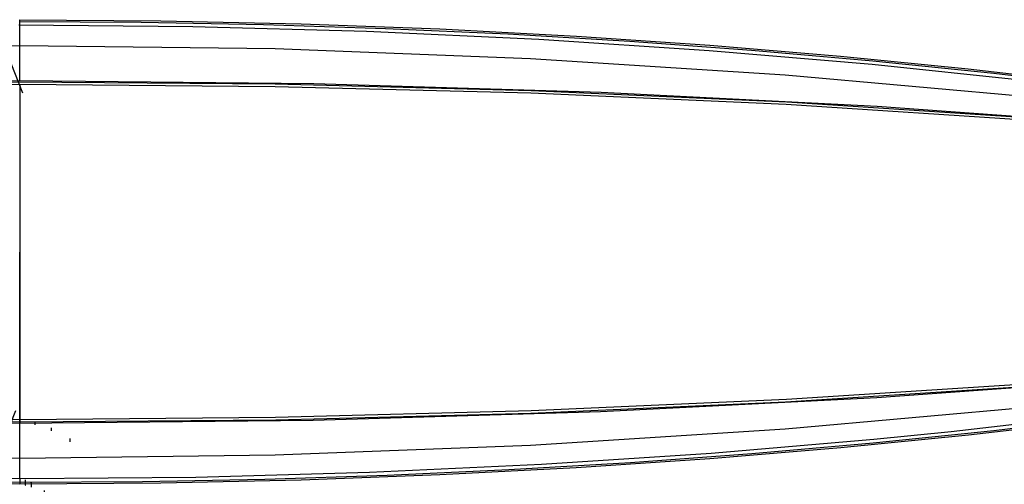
# Model space of a CAD drawing. Header units: millimetres. Extents: x -31.4 to 31.4, y -14.5 to -7.3.
# Tile 5 of 8: x 0 to 15.3, y -14.5 to -7.3. Entities that reach past the tile are written whole.
import ezdxf

# ---------------------------------------------------------------- set-up
doc = ezdxf.new("R2010")
doc.units = ezdxf.units.MM
doc.header["$MEASUREMENT"] = 0
doc.layers.add('Predefinito', color=5, linetype='Continuous')

msp = doc.modelspace()

# ---------------------------------------------------------------- linework, layer by layer
at = {"layer": 'Predefinito', "color": 9, "extrusion": (1, 0, 0)}
for points in [[(-8.281, 0.03), (-7.33, 7.713)], [(-14.455, 7.757), (-14.314, 7.642), (-14.169, 7.531), (-14.021, 7.425), (-13.869, 7.325), (-13.714, 7.229), (-13.555, 7.139), (-13.394, 7.054), (-13.23, 6.974), (-13.063, 6.9), (-12.894, 6.832), (-12.723, 6.769), (-12.55, 6.712), (-12.375, 6.661), (-12.198, 6.615), (-12.02, 6.576), (-11.841, 6.543), (-11.661, 6.515), (-11.48, 6.494), (-11.298, 6.479), (-11.116, 6.47), (-10.934, 6.467)]]:
    msp.add_lwpolyline(points, dxfattribs=at)
at = {"layer": 'Predefinito', "color": 9, "extrusion": (0.999348, -0.025575, 0.025503)}
msp.add_lwpolyline([(-7.361, 7.702), (-7.36, 7.703), (-7.359, 7.704), (-7.358, 7.705), (-7.356, 7.705), (-7.355, 7.706), (-7.354, 7.707), (-7.352, 7.708), (-7.351, 7.709), (-7.349, 7.709), (-7.347, 7.71), (-7.347, 7.71), (-7.346, 7.711), (-7.345, 7.711), (-7.344, 7.711), (-7.343, 7.712), (-7.342, 7.712), (-7.342, 7.712), (-7.341, 7.712), (-7.34, 7.712), (-7.339, 7.713), (-7.338, 7.713), (-7.337, 7.713), (-7.336, 7.713), (-7.335, 7.713), (-7.334, 7.713), (-7.333, 7.713), (-7.332, 7.714), (-7.331, 7.714), (-7.33, 7.714), (-7.329, 7.714), (-7.328, 7.714), (-7.327, 7.714), (-7.326, 7.714), (-7.325, 7.714), (-7.324, 7.713), (-7.323, 7.713), (-7.322, 7.713), (-7.321, 7.713), (-7.32, 7.713), (-7.319, 7.713), (-7.318, 7.712), (-7.317, 7.712), (-7.316, 7.712), (-7.315, 7.712), (-7.314, 7.711), (-7.313, 7.711), (-7.312, 7.711), (-7.311, 7.71), (-7.31, 7.71), (-7.309, 7.71), (-7.308, 7.709), (-7.307, 7.709), (-7.306, 7.708), (-7.305, 7.708), (-7.304, 7.707), (-7.303, 7.707), (-7.302, 7.706), (-7.301, 7.705), (-7.301, 7.705), (-7.3, 7.704), (-7.299, 7.704), (-7.298, 7.703), (-7.297, 7.702), (-7.296, 7.702), (-7.296, 7.701), (-7.295, 7.7), (-7.294, 7.7), (-7.293, 7.699), (-7.293, 7.698), (-7.292, 7.697), (-7.291, 7.697), (-7.291, 7.696), (-7.29, 7.695), (-7.289, 7.694), (-7.289, 7.693), (-7.288, 7.693), (-7.287, 7.692), (-7.287, 7.691), (-7.286, 7.69), (-7.286, 7.689), (-7.285, 7.688), (-7.285, 7.687), (-7.284, 7.687), (-7.284, 7.686), (-7.284, 7.685), (-7.283, 7.684), (-7.283, 7.683), (-7.282, 7.682), (-7.282, 7.681), (-7.282, 7.68), (-7.281, 7.68), (-7.281, 7.679), (-7.281, 7.678), (-7.281, 7.677), (-7.28, 7.676), (-7.28, 7.675), (-7.28, 7.674), (-7.28, 7.674), (-7.28, 7.672), (-7.279, 7.67), (-7.279, 7.669), (-7.279, 7.667), (-7.279, 7.665), (-7.279, 7.664), (-7.279, 7.662), (-7.279, 7.661), (-7.279, 7.659), (-7.279, 7.658)], dxfattribs=at)
at = {"layer": 'Predefinito', "color": 9, "extrusion": (0.997375, -0.051998, 0.0504)}
msp.add_lwpolyline([(-7.203, 7.539), (-7.201, 7.54), (-7.2, 7.541), (-7.199, 7.542), (-7.198, 7.543), (-7.196, 7.543), (-7.195, 7.544), (-7.194, 7.545), (-7.192, 7.546), (-7.19, 7.547), (-7.189, 7.547), (-7.188, 7.547), (-7.187, 7.548), (-7.186, 7.548), (-7.186, 7.548), (-7.185, 7.549), (-7.184, 7.549), (-7.183, 7.549), (-7.182, 7.549), (-7.181, 7.55), (-7.18, 7.55), (-7.179, 7.55), (-7.178, 7.55), (-7.177, 7.55), (-7.176, 7.55), (-7.176, 7.55), (-7.175, 7.551), (-7.174, 7.551), (-7.173, 7.551), (-7.172, 7.551), (-7.171, 7.551), (-7.17, 7.551), (-7.169, 7.551), (-7.168, 7.551), (-7.167, 7.551), (-7.166, 7.551), (-7.165, 7.55), (-7.164, 7.55), (-7.163, 7.55), (-7.162, 7.55), (-7.161, 7.55), (-7.159, 7.55), (-7.158, 7.549), (-7.157, 7.549), (-7.156, 7.549), (-7.155, 7.548), (-7.154, 7.548), (-7.153, 7.548), (-7.152, 7.547), (-7.151, 7.547), (-7.151, 7.547), (-7.15, 7.546), (-7.149, 7.546), (-7.148, 7.545), (-7.147, 7.545), (-7.146, 7.544), (-7.145, 7.544), (-7.144, 7.543), (-7.143, 7.543), (-7.142, 7.542), (-7.141, 7.541), (-7.14, 7.541), (-7.14, 7.54), (-7.139, 7.54), (-7.138, 7.539), (-7.137, 7.538), (-7.136, 7.537), (-7.136, 7.537), (-7.135, 7.536), (-7.134, 7.535), (-7.133, 7.535), (-7.133, 7.534), (-7.132, 7.533), (-7.131, 7.532), (-7.131, 7.531), (-7.13, 7.531), (-7.13, 7.53), (-7.129, 7.529), (-7.129, 7.528), (-7.128, 7.527), (-7.127, 7.526), (-7.127, 7.526), (-7.126, 7.525), (-7.126, 7.524), (-7.126, 7.523), (-7.125, 7.522), (-7.125, 7.521), (-7.124, 7.52), (-7.124, 7.52), (-7.124, 7.519), (-7.123, 7.518), (-7.123, 7.517), (-7.123, 7.516), (-7.122, 7.515), (-7.122, 7.514), (-7.122, 7.514), (-7.122, 7.513), (-7.122, 7.512), (-7.121, 7.511), (-7.121, 7.509), (-7.121, 7.508), (-7.121, 7.506), (-7.12, 7.504), (-7.12, 7.503), (-7.12, 7.501), (-7.12, 7.5), (-7.12, 7.498), (-7.121, 7.497), (-7.121, 7.495)], dxfattribs=at)
at = {"layer": 'Predefinito', "color": 9, "extrusion": (0.998934, 0.005307, 0.045845)}
msp.add_lwpolyline([(-8.468, -0.138), (-7.576, 7.553)], dxfattribs=at)
at = {"layer": 'Predefinito', "color": 9, "extrusion": (0.995883, -0.065747, 0.062398)}
msp.add_lwpolyline([(-7.078, 7.421), (-7.077, 7.422), (-7.076, 7.423), (-7.075, 7.423), (-7.074, 7.424), (-7.072, 7.425), (-7.071, 7.426), (-7.069, 7.427), (-7.068, 7.427), (-7.066, 7.428), (-7.065, 7.429), (-7.064, 7.429), (-7.063, 7.429), (-7.062, 7.43), (-7.062, 7.43), (-7.061, 7.43), (-7.06, 7.431), (-7.059, 7.431), (-7.058, 7.431), (-7.057, 7.431), (-7.056, 7.431), (-7.055, 7.432), (-7.054, 7.432), (-7.053, 7.432), (-7.052, 7.432), (-7.052, 7.432), (-7.051, 7.432), (-7.05, 7.432), (-7.049, 7.432), (-7.048, 7.432), (-7.047, 7.432), (-7.046, 7.432), (-7.045, 7.432), (-7.044, 7.432), (-7.043, 7.432), (-7.042, 7.432), (-7.041, 7.432), (-7.04, 7.432), (-7.039, 7.432), (-7.038, 7.432), (-7.037, 7.431), (-7.036, 7.431), (-7.035, 7.431), (-7.034, 7.431), (-7.033, 7.43), (-7.032, 7.43), (-7.031, 7.43), (-7.03, 7.429), (-7.029, 7.429), (-7.028, 7.429), (-7.027, 7.428), (-7.026, 7.428), (-7.025, 7.427), (-7.024, 7.427), (-7.023, 7.427), (-7.022, 7.426), (-7.021, 7.425), (-7.02, 7.425), (-7.019, 7.424), (-7.018, 7.424), (-7.017, 7.423), (-7.017, 7.423), (-7.016, 7.422), (-7.015, 7.421), (-7.014, 7.421), (-7.013, 7.42), (-7.013, 7.419), (-7.012, 7.419), (-7.011, 7.418), (-7.01, 7.417), (-7.01, 7.416), (-7.009, 7.416), (-7.008, 7.415), (-7.008, 7.414), (-7.007, 7.413), (-7.006, 7.412), (-7.006, 7.412), (-7.005, 7.411), (-7.005, 7.41), (-7.004, 7.409), (-7.004, 7.408), (-7.003, 7.407), (-7.003, 7.407), (-7.002, 7.406), (-7.002, 7.405), (-7.001, 7.404), (-7.001, 7.403), (-7.001, 7.402), (-7, 7.401), (-7, 7.401), (-6.999, 7.4), (-6.999, 7.399), (-6.999, 7.398), (-6.999, 7.397), (-6.998, 7.396), (-6.998, 7.395), (-6.998, 7.395), (-6.998, 7.394), (-6.997, 7.393), (-6.997, 7.391), (-6.997, 7.39), (-6.997, 7.388), (-6.997, 7.386), (-6.996, 7.385), (-6.996, 7.383), (-6.996, 7.382), (-6.996, 7.38), (-6.997, 7.379), (-6.997, 7.377)], dxfattribs=at)
at = {"layer": 'Predefinito', "color": 9}
for points in [[(31.131, -10.885), (27.4, -10.17), (23.643, -9.544), (19.741, -8.994), (15.818, -8.542), (11.878, -8.189), (7.926, -7.936), (3.965, -7.784), (0, -7.734), (-3.965, -7.784), (-7.926, -7.936), (-11.878, -8.189), (-15.818, -8.542), (-19.741, -8.994), (-23.643, -9.544), (-27.4, -10.17), (-31.131, -10.885)], [(0, -8.331), (0, -13.537)], [(-31.131, -10.983), (-27.4, -11.698), (-23.643, -12.323), (-19.741, -12.874), (-15.818, -13.326), (-11.878, -13.679), (-7.926, -13.931), (-3.965, -14.083), (0, -14.134), (3.965, -14.083), (7.926, -13.931), (11.878, -13.679), (15.818, -13.326), (19.741, -12.874), (23.643, -12.323), (27.4, -11.698), (31.131, -10.983)]]:
    msp.add_lwpolyline(points, dxfattribs=at)
at = {"layer": 'Predefinito', "color": 9, "extrusion": (0.994048, -0.079935, 0.074022)}
msp.add_lwpolyline([(-6.921, 7.28), (-6.92, 7.281), (-6.919, 7.282), (-6.918, 7.283), (-6.917, 7.284), (-6.915, 7.285), (-6.914, 7.286), (-6.912, 7.286), (-6.911, 7.287), (-6.909, 7.288), (-6.908, 7.288), (-6.906, 7.289), (-6.905, 7.289), (-6.905, 7.29), (-6.904, 7.29), (-6.903, 7.29), (-6.902, 7.29), (-6.901, 7.291), (-6.9, 7.291), (-6.899, 7.291), (-6.898, 7.291), (-6.897, 7.291), (-6.896, 7.291), (-6.896, 7.292), (-6.895, 7.292), (-6.894, 7.292), (-6.893, 7.292), (-6.892, 7.292), (-6.891, 7.292), (-6.89, 7.292), (-6.889, 7.292), (-6.888, 7.292), (-6.887, 7.292), (-6.886, 7.292), (-6.885, 7.292), (-6.884, 7.292), (-6.883, 7.292), (-6.882, 7.291), (-6.881, 7.291), (-6.88, 7.291), (-6.879, 7.291), (-6.878, 7.291), (-6.877, 7.29), (-6.876, 7.29), (-6.875, 7.29), (-6.874, 7.289), (-6.873, 7.289), (-6.872, 7.289), (-6.871, 7.288), (-6.87, 7.288), (-6.869, 7.288), (-6.868, 7.287), (-6.867, 7.287), (-6.866, 7.286), (-6.865, 7.286), (-6.864, 7.285), (-6.863, 7.285), (-6.862, 7.284), (-6.862, 7.283), (-6.861, 7.283), (-6.86, 7.282), (-6.859, 7.282), (-6.858, 7.281), (-6.857, 7.28), (-6.857, 7.28), (-6.856, 7.279), (-6.855, 7.278), (-6.854, 7.278), (-6.854, 7.277), (-6.853, 7.276), (-6.852, 7.275), (-6.852, 7.275), (-6.851, 7.274), (-6.85, 7.273), (-6.85, 7.272), (-6.849, 7.271), (-6.848, 7.271), (-6.848, 7.27), (-6.847, 7.269), (-6.847, 7.268), (-6.846, 7.267), (-6.846, 7.266), (-6.845, 7.266), (-6.845, 7.265), (-6.845, 7.264), (-6.844, 7.263), (-6.844, 7.262), (-6.843, 7.261), (-6.843, 7.26), (-6.843, 7.26), (-6.842, 7.259), (-6.842, 7.258), (-6.842, 7.257), (-6.842, 7.256), (-6.841, 7.255), (-6.841, 7.254), (-6.841, 7.253), (-6.84, 7.251), (-6.84, 7.249), (-6.84, 7.248), (-6.84, 7.246), (-6.84, 7.245), (-6.84, 7.243), (-6.84, 7.241), (-6.84, 7.24), (-6.84, 7.238), (-6.84, 7.237)], dxfattribs=at)
at = {"layer": 'Predefinito', "color": 9, "extrusion": (0.98928, -0.109984, 0.096068)}
msp.add_lwpolyline([(-6.495, 6.941), (-6.494, 6.942), (-6.493, 6.943), (-6.492, 6.944), (-6.49, 6.945), (-6.489, 6.945), (-6.488, 6.946), (-6.486, 6.947), (-6.485, 6.948), (-6.483, 6.948), (-6.482, 6.949), (-6.48, 6.95), (-6.479, 6.95), (-6.478, 6.95), (-6.478, 6.95), (-6.477, 6.951), (-6.476, 6.951), (-6.475, 6.951), (-6.474, 6.951), (-6.473, 6.951), (-6.472, 6.952), (-6.471, 6.952), (-6.47, 6.952), (-6.47, 6.952), (-6.469, 6.952), (-6.468, 6.952), (-6.467, 6.952), (-6.466, 6.952), (-6.465, 6.952), (-6.464, 6.952), (-6.463, 6.952), (-6.462, 6.952), (-6.461, 6.952), (-6.46, 6.952), (-6.459, 6.952), (-6.458, 6.952), (-6.457, 6.952), (-6.456, 6.952), (-6.455, 6.951), (-6.454, 6.951), (-6.453, 6.951), (-6.452, 6.951), (-6.451, 6.951), (-6.45, 6.95), (-6.449, 6.95), (-6.448, 6.95), (-6.447, 6.949), (-6.446, 6.949), (-6.445, 6.949), (-6.444, 6.948), (-6.443, 6.948), (-6.442, 6.947), (-6.441, 6.947), (-6.441, 6.946), (-6.44, 6.946), (-6.439, 6.945), (-6.438, 6.945), (-6.437, 6.944), (-6.436, 6.944), (-6.435, 6.943), (-6.434, 6.943), (-6.434, 6.942), (-6.433, 6.941), (-6.432, 6.941), (-6.431, 6.94), (-6.43, 6.939), (-6.43, 6.939), (-6.429, 6.938), (-6.428, 6.937), (-6.428, 6.937), (-6.427, 6.936), (-6.426, 6.935), (-6.426, 6.934), (-6.425, 6.934), (-6.424, 6.933), (-6.424, 6.932), (-6.423, 6.931), (-6.423, 6.93), (-6.422, 6.93), (-6.422, 6.929), (-6.421, 6.928), (-6.421, 6.927), (-6.42, 6.926), (-6.42, 6.926), (-6.419, 6.925), (-6.419, 6.924), (-6.418, 6.923), (-6.418, 6.922), (-6.418, 6.921), (-6.417, 6.921), (-6.417, 6.92), (-6.417, 6.919), (-6.416, 6.918), (-6.416, 6.917), (-6.416, 6.916), (-6.416, 6.915), (-6.415, 6.914), (-6.415, 6.912), (-6.415, 6.911), (-6.414, 6.909), (-6.414, 6.907), (-6.414, 6.906), (-6.414, 6.904), (-6.414, 6.903), (-6.414, 6.901), (-6.414, 6.9), (-6.414, 6.898)], dxfattribs=at)
at = {"layer": 'Predefinito', "color": 9, "extrusion": (0.999558, -0.017124, 0.024299)}
msp.add_lwpolyline([(-8.295, -0.066), (-8.294, -0.066), (-8.293, -0.066), (-8.292, -0.066), (-8.291, -0.066), (-8.29, -0.066), (-8.289, -0.065), (-8.288, -0.065), (-8.287, -0.065), (-8.286, -0.065), (-8.285, -0.065), (-8.284, -0.064), (-8.282, -0.064), (-8.281, -0.064), (-8.28, -0.064), (-8.279, -0.063), (-8.278, -0.063), (-8.277, -0.062), (-8.276, -0.062), (-8.275, -0.062), (-8.274, -0.061), (-8.273, -0.061), (-8.272, -0.06), (-8.271, -0.059), (-8.27, -0.059), (-8.269, -0.058), (-8.268, -0.058), (-8.267, -0.057), (-8.266, -0.056), (-8.265, -0.056), (-8.264, -0.055), (-8.263, -0.054), (-8.262, -0.053), (-8.261, -0.052), (-8.26, -0.052), (-8.26, -0.051), (-8.259, -0.05), (-8.258, -0.049), (-8.257, -0.048), (-8.256, -0.047), (-8.256, -0.046), (-8.255, -0.045), (-8.254, -0.044), (-8.254, -0.044), (-8.253, -0.043), (-8.252, -0.042), (-8.252, -0.041), (-8.251, -0.04), (-8.251, -0.039), (-8.25, -0.037), (-8.25, -0.036), (-8.249, -0.035), (-8.249, -0.034), (-8.248, -0.033), (-8.248, -0.032), (-8.248, -0.031), (-8.247, -0.03), (-8.247, -0.029), (-8.247, -0.028), (-8.247, -0.027), (-8.246, -0.026), (-8.246, -0.025), (-8.246, -0.024), (-8.246, -0.023), (-8.246, -0.022)], dxfattribs=at)
at = {"layer": 'Predefinito', "color": 9, "extrusion": (0.998998, -0.025919, 0.036489)}
msp.add_lwpolyline([(-8.25, -0.131), (-8.249, -0.131), (-8.248, -0.131), (-8.247, -0.131), (-8.246, -0.13), (-8.245, -0.13), (-8.244, -0.13), (-8.243, -0.13), (-8.241, -0.13), (-8.24, -0.13), (-8.239, -0.13), (-8.238, -0.129), (-8.237, -0.129), (-8.236, -0.129), (-8.235, -0.128), (-8.234, -0.128), (-8.233, -0.128), (-8.232, -0.127), (-8.231, -0.127), (-8.23, -0.126), (-8.229, -0.126), (-8.228, -0.125), (-8.226, -0.125), (-8.225, -0.124), (-8.224, -0.124), (-8.223, -0.123), (-8.222, -0.122), (-8.221, -0.122), (-8.221, -0.121), (-8.22, -0.12), (-8.219, -0.12), (-8.218, -0.119), (-8.217, -0.118), (-8.216, -0.117), (-8.215, -0.116), (-8.214, -0.116), (-8.213, -0.115), (-8.213, -0.114), (-8.212, -0.113), (-8.211, -0.112), (-8.21, -0.111), (-8.21, -0.11), (-8.209, -0.109), (-8.208, -0.108), (-8.208, -0.107), (-8.207, -0.106), (-8.207, -0.105), (-8.206, -0.104), (-8.205, -0.103), (-8.205, -0.102), (-8.204, -0.101), (-8.204, -0.1), (-8.204, -0.099), (-8.203, -0.098), (-8.203, -0.097), (-8.202, -0.096), (-8.202, -0.095), (-8.202, -0.094), (-8.202, -0.093), (-8.201, -0.092), (-8.201, -0.091), (-8.201, -0.09), (-8.201, -0.089), (-8.201, -0.088), (-8.2, -0.087)], dxfattribs=at)
at = {"layer": 'Predefinito', "color": 9, "extrusion": (0.998204, -0.034956, 0.04866)}
msp.add_lwpolyline([(-8.185, -0.222), (-8.184, -0.221), (-8.183, -0.221), (-8.182, -0.221), (-8.18, -0.221), (-8.179, -0.221), (-8.178, -0.221), (-8.177, -0.221), (-8.176, -0.221), (-8.175, -0.221), (-8.174, -0.22), (-8.173, -0.22), (-8.172, -0.22), (-8.171, -0.219), (-8.17, -0.219), (-8.169, -0.219), (-8.167, -0.218), (-8.166, -0.218), (-8.165, -0.218), (-8.164, -0.217), (-8.163, -0.217), (-8.162, -0.216), (-8.161, -0.216), (-8.16, -0.215), (-8.159, -0.214), (-8.158, -0.214), (-8.157, -0.213), (-8.156, -0.212), (-8.155, -0.212), (-8.154, -0.211), (-8.153, -0.21), (-8.152, -0.21), (-8.151, -0.209), (-8.151, -0.208), (-8.15, -0.207), (-8.149, -0.206), (-8.148, -0.205), (-8.147, -0.205), (-8.147, -0.204), (-8.146, -0.203), (-8.145, -0.202), (-8.144, -0.201), (-8.144, -0.2), (-8.143, -0.199), (-8.142, -0.198), (-8.142, -0.197), (-8.141, -0.196), (-8.141, -0.195), (-8.14, -0.194), (-8.14, -0.193), (-8.139, -0.192), (-8.139, -0.191), (-8.138, -0.19), (-8.138, -0.189), (-8.137, -0.188), (-8.137, -0.187), (-8.137, -0.186), (-8.136, -0.185), (-8.136, -0.183), (-8.136, -0.182), (-8.136, -0.181), (-8.136, -0.18), (-8.135, -0.179), (-8.135, -0.178), (-8.135, -0.177)], dxfattribs=at)
at = {"layer": 'Predefinito', "color": 9, "extrusion": (0.995872, -0.054077, 0.072908)}
msp.add_lwpolyline([(-7.986, -0.481), (-7.985, -0.481), (-7.984, -0.481), (-7.983, -0.481), (-7.982, -0.481), (-7.981, -0.481), (-7.98, -0.48), (-7.979, -0.48), (-7.977, -0.48), (-7.976, -0.48), (-7.975, -0.48), (-7.974, -0.479), (-7.973, -0.479), (-7.972, -0.479), (-7.971, -0.478), (-7.97, -0.478), (-7.969, -0.478), (-7.968, -0.477), (-7.967, -0.477), (-7.966, -0.476), (-7.964, -0.476), (-7.963, -0.475), (-7.962, -0.475), (-7.961, -0.474), (-7.96, -0.474), (-7.959, -0.473), (-7.958, -0.472), (-7.957, -0.472), (-7.956, -0.471), (-7.955, -0.47), (-7.954, -0.47), (-7.954, -0.469), (-7.953, -0.468), (-7.952, -0.467), (-7.951, -0.466), (-7.95, -0.465), (-7.949, -0.465), (-7.948, -0.464), (-7.948, -0.463), (-7.947, -0.462), (-7.946, -0.461), (-7.946, -0.46), (-7.945, -0.459), (-7.944, -0.458), (-7.944, -0.457), (-7.943, -0.456), (-7.942, -0.455), (-7.942, -0.454), (-7.941, -0.453), (-7.941, -0.452), (-7.94, -0.451), (-7.94, -0.45), (-7.94, -0.449), (-7.939, -0.448), (-7.939, -0.447), (-7.938, -0.446), (-7.938, -0.444), (-7.938, -0.443), (-7.938, -0.442), (-7.937, -0.441), (-7.937, -0.44), (-7.937, -0.439), (-7.937, -0.438), (-7.937, -0.437), (-7.936, -0.436)], dxfattribs=at)
at = {"layer": 'Predefinito', "color": 9, "extrusion": (0, 1, 0)}
for points in [[(31.404, 3.039), (26.22, 2.108), (21.009, 1.345), (15.776, 0.751), (10.526, 0.326), (5.266, 0.071), (0, -0.014), (-5.266, 0.071), (-10.526, 0.326), (-15.776, 0.751), (-21.009, 1.345), (-26.22, 2.108), (-31.404, 3.039)], [(29.83, 10.789), (26.402, 9.837), (22.943, 9.002), (19.458, 8.284), (15.951, 7.684), (12.425, 7.204), (8.885, 6.843), (5.335, 6.602), (1.779, 6.482), (-1.779, 6.482), (-5.335, 6.602), (-8.885, 6.843), (-12.425, 7.204), (-15.951, 7.684), (-19.458, 8.284), (-22.943, 9.002), (-26.402, 9.837), (-29.83, 10.789)]]:
    msp.add_lwpolyline(points, dxfattribs=at)
at = {"layer": 'Predefinito', "color": 9, "extrusion": (0.995886, 0.053976, 0.072787)}
msp.add_lwpolyline([(-13.848, -0.393), (-13.849, -0.393), (-13.85, -0.393), (-13.851, -0.393), (-13.852, -0.393), (-13.853, -0.393), (-13.855, -0.393), (-13.856, -0.393), (-13.857, -0.392), (-13.858, -0.392), (-13.859, -0.392), (-13.86, -0.392), (-13.861, -0.391), (-13.862, -0.391), (-13.863, -0.391), (-13.864, -0.39), (-13.865, -0.39), (-13.867, -0.39), (-13.868, -0.389), (-13.869, -0.389), (-13.87, -0.388), (-13.871, -0.388), (-13.872, -0.387), (-13.873, -0.387), (-13.874, -0.386), (-13.875, -0.385), (-13.876, -0.385), (-13.877, -0.384), (-13.878, -0.383), (-13.879, -0.383), (-13.88, -0.382), (-13.881, -0.381), (-13.882, -0.38), (-13.882, -0.379), (-13.883, -0.379), (-13.884, -0.378), (-13.885, -0.377), (-13.886, -0.376), (-13.886, -0.375), (-13.887, -0.374), (-13.888, -0.373), (-13.889, -0.372), (-13.889, -0.371), (-13.89, -0.37), (-13.891, -0.369), (-13.891, -0.368), (-13.892, -0.367), (-13.892, -0.366), (-13.893, -0.365), (-13.893, -0.364), (-13.894, -0.363), (-13.894, -0.362), (-13.895, -0.361), (-13.895, -0.36), (-13.895, -0.359), (-13.896, -0.358), (-13.896, -0.357), (-13.896, -0.356), (-13.897, -0.355), (-13.897, -0.354), (-13.897, -0.352), (-13.897, -0.351), (-13.897, -0.35), (-13.898, -0.349), (-13.898, -0.348)], dxfattribs=at)
at = {"layer": 'Predefinito', "color": 9, "extrusion": (0.998934, -0.005307, 0.045845)}
msp.add_lwpolyline([(-13.4, -0.143), (-14.291, 7.548)], dxfattribs=at)
at = {"layer": 'Predefinito', "color": 9, "extrusion": (0.998206, 0.034935, 0.048633)}
msp.add_lwpolyline([(-13.669, -0.184), (-13.67, -0.184), (-13.671, -0.184), (-13.672, -0.184), (-13.673, -0.184), (-13.675, -0.184), (-13.676, -0.184), (-13.677, -0.184), (-13.678, -0.183), (-13.679, -0.183), (-13.68, -0.183), (-13.681, -0.183), (-13.682, -0.182), (-13.683, -0.182), (-13.684, -0.182), (-13.685, -0.181), (-13.686, -0.181), (-13.687, -0.181), (-13.689, -0.18), (-13.69, -0.18), (-13.691, -0.179), (-13.692, -0.179), (-13.693, -0.178), (-13.694, -0.178), (-13.695, -0.177), (-13.696, -0.176), (-13.697, -0.176), (-13.698, -0.175), (-13.699, -0.174), (-13.7, -0.174), (-13.701, -0.173), (-13.702, -0.172), (-13.702, -0.171), (-13.703, -0.171), (-13.704, -0.17), (-13.705, -0.169), (-13.706, -0.168), (-13.707, -0.167), (-13.707, -0.166), (-13.708, -0.165), (-13.709, -0.164), (-13.71, -0.163), (-13.71, -0.162), (-13.711, -0.162), (-13.712, -0.161), (-13.712, -0.16), (-13.713, -0.159), (-13.713, -0.158), (-13.714, -0.157), (-13.714, -0.155), (-13.715, -0.154), (-13.715, -0.153), (-13.716, -0.152), (-13.716, -0.151), (-13.716, -0.15), (-13.717, -0.149), (-13.717, -0.148), (-13.717, -0.147), (-13.718, -0.146), (-13.718, -0.145), (-13.718, -0.144), (-13.718, -0.143), (-13.719, -0.142), (-13.719, -0.141), (-13.719, -0.14)], dxfattribs=at)
at = {"layer": 'Predefinito', "color": 9, "extrusion": (1, 4.48638e-05, 6.40144e-05)}
msp.add_lwpolyline([(-13.537, -0.014), (-13.538, -0.014), (-13.539, -0.014), (-13.54, -0.014), (-13.541, -0.014), (-13.542, -0.014), (-13.543, -0.014), (-13.544, -0.014), (-13.545, -0.014), (-13.546, -0.013), (-13.548, -0.013), (-13.549, -0.013), (-13.55, -0.013), (-13.551, -0.012), (-13.552, -0.012), (-13.553, -0.012), (-13.554, -0.011), (-13.555, -0.011), (-13.556, -0.01), (-13.557, -0.01), (-13.558, -0.009), (-13.559, -0.009), (-13.56, -0.008), (-13.561, -0.008), (-13.562, -0.007), (-13.563, -0.007), (-13.564, -0.006), (-13.565, -0.005), (-13.566, -0.005), (-13.567, -0.004), (-13.568, -0.003), (-13.569, -0.002), (-13.57, -0.002), (-13.571, -0.001), (-13.572, 0), (-13.573, 0.001), (-13.573, 0.002), (-13.574, 0.002), (-13.575, 0.003), (-13.576, 0.004), (-13.576, 0.005), (-13.577, 0.006), (-13.578, 0.007), (-13.579, 0.008), (-13.579, 0.009), (-13.58, 0.01), (-13.58, 0.011), (-13.581, 0.012), (-13.581, 0.013), (-13.582, 0.014), (-13.582, 0.015), (-13.583, 0.016), (-13.583, 0.017), (-13.584, 0.018), (-13.584, 0.019), (-13.584, 0.02), (-13.585, 0.021), (-13.585, 0.022), (-13.585, 0.023), (-13.586, 0.024), (-13.586, 0.025), (-13.586, 0.027), (-13.586, 0.028), (-13.586, 0.029), (-13.587, 0.03)], dxfattribs=at)
at = {"layer": 'Predefinito', "color": 9, "extrusion": (0.999555, 0.017183, 0.024382)}
msp.add_lwpolyline([(-13.569, -0.057), (-13.57, -0.057), (-13.571, -0.057), (-13.572, -0.057), (-13.573, -0.057), (-13.574, -0.057), (-13.576, -0.057), (-13.577, -0.056), (-13.578, -0.056), (-13.579, -0.056), (-13.58, -0.056), (-13.581, -0.056), (-13.582, -0.055), (-13.583, -0.055), (-13.584, -0.055), (-13.585, -0.054), (-13.586, -0.054), (-13.587, -0.054), (-13.588, -0.053), (-13.59, -0.053), (-13.591, -0.052), (-13.592, -0.052), (-13.593, -0.051), (-13.594, -0.051), (-13.595, -0.05), (-13.596, -0.049), (-13.597, -0.049), (-13.598, -0.048), (-13.599, -0.047), (-13.6, -0.047), (-13.601, -0.046), (-13.601, -0.045), (-13.602, -0.044), (-13.603, -0.044), (-13.604, -0.043), (-13.605, -0.042), (-13.606, -0.041), (-13.607, -0.04), (-13.607, -0.039), (-13.608, -0.038), (-13.609, -0.038), (-13.609, -0.037), (-13.61, -0.036), (-13.611, -0.035), (-13.611, -0.034), (-13.612, -0.033), (-13.613, -0.032), (-13.613, -0.031), (-13.614, -0.03), (-13.614, -0.029), (-13.615, -0.028), (-13.615, -0.027), (-13.616, -0.026), (-13.616, -0.025), (-13.616, -0.023), (-13.617, -0.022), (-13.617, -0.021), (-13.617, -0.02), (-13.618, -0.019), (-13.618, -0.018), (-13.618, -0.017), (-13.618, -0.016), (-13.619, -0.015), (-13.619, -0.014), (-13.619, -0.013)], dxfattribs=at)
at = {"layer": 'Predefinito', "color": 9, "extrusion": (0.989275, 0.110012, 0.096088)}
msp.add_lwpolyline([(-15.239, 7.173), (-15.24, 7.174), (-15.241, 7.175), (-15.242, 7.176), (-15.243, 7.176), (-15.245, 7.177), (-15.246, 7.178), (-15.248, 7.179), (-15.249, 7.18), (-15.251, 7.18), (-15.252, 7.181), (-15.254, 7.181), (-15.255, 7.182), (-15.255, 7.182), (-15.256, 7.182), (-15.257, 7.182), (-15.258, 7.183), (-15.259, 7.183), (-15.26, 7.183), (-15.261, 7.183), (-15.262, 7.183), (-15.263, 7.184), (-15.263, 7.184), (-15.264, 7.184), (-15.265, 7.184), (-15.266, 7.184), (-15.267, 7.184), (-15.268, 7.184), (-15.269, 7.184), (-15.27, 7.184), (-15.271, 7.184), (-15.272, 7.184), (-15.273, 7.184), (-15.274, 7.184), (-15.275, 7.184), (-15.276, 7.184), (-15.277, 7.184), (-15.278, 7.184), (-15.279, 7.183), (-15.28, 7.183), (-15.281, 7.183), (-15.282, 7.183), (-15.283, 7.182), (-15.284, 7.182), (-15.285, 7.182), (-15.286, 7.182), (-15.287, 7.181), (-15.288, 7.181), (-15.289, 7.181), (-15.29, 7.18), (-15.291, 7.18), (-15.292, 7.179), (-15.293, 7.179), (-15.293, 7.178), (-15.294, 7.178), (-15.295, 7.177), (-15.296, 7.177), (-15.297, 7.176), (-15.298, 7.176), (-15.299, 7.175), (-15.3, 7.175), (-15.3, 7.174), (-15.301, 7.173), (-15.302, 7.173), (-15.303, 7.172), (-15.303, 7.171), (-15.304, 7.171), (-15.305, 7.17), (-15.306, 7.169), (-15.306, 7.169), (-15.307, 7.168), (-15.308, 7.167), (-15.308, 7.166), (-15.309, 7.166), (-15.31, 7.165), (-15.31, 7.164), (-15.311, 7.163), (-15.311, 7.162), (-15.312, 7.162), (-15.312, 7.161), (-15.313, 7.16), (-15.313, 7.159), (-15.314, 7.158), (-15.314, 7.157), (-15.315, 7.157), (-15.315, 7.156), (-15.316, 7.155), (-15.316, 7.154), (-15.316, 7.153), (-15.317, 7.152), (-15.317, 7.152), (-15.317, 7.151), (-15.318, 7.15), (-15.318, 7.149), (-15.318, 7.148), (-15.318, 7.147), (-15.319, 7.146), (-15.319, 7.144), (-15.319, 7.142), (-15.32, 7.141), (-15.32, 7.139), (-15.32, 7.138), (-15.32, 7.136), (-15.32, 7.135), (-15.32, 7.133), (-15.32, 7.132), (-15.32, 7.13)], dxfattribs=at)
at = {"layer": 'Predefinito', "color": 9, "extrusion": (0.994039, 0.08, 0.074073)}
msp.add_lwpolyline([(-14.876, 7.41), (-14.877, 7.411), (-14.879, 7.412), (-14.88, 7.412), (-14.881, 7.413), (-14.882, 7.414), (-14.884, 7.415), (-14.885, 7.416), (-14.887, 7.416), (-14.888, 7.417), (-14.89, 7.418), (-14.892, 7.418), (-14.892, 7.419), (-14.893, 7.419), (-14.894, 7.419), (-14.895, 7.419), (-14.896, 7.42), (-14.897, 7.42), (-14.898, 7.42), (-14.898, 7.42), (-14.899, 7.42), (-14.9, 7.421), (-14.901, 7.421), (-14.902, 7.421), (-14.903, 7.421), (-14.904, 7.421), (-14.905, 7.421), (-14.906, 7.421), (-14.907, 7.421), (-14.908, 7.421), (-14.909, 7.421), (-14.91, 7.421), (-14.911, 7.421), (-14.912, 7.421), (-14.913, 7.421), (-14.914, 7.421), (-14.915, 7.421), (-14.916, 7.421), (-14.917, 7.42), (-14.918, 7.42), (-14.919, 7.42), (-14.92, 7.42), (-14.921, 7.42), (-14.922, 7.419), (-14.923, 7.419), (-14.924, 7.419), (-14.925, 7.418), (-14.926, 7.418), (-14.927, 7.418), (-14.928, 7.417), (-14.929, 7.417), (-14.93, 7.416), (-14.931, 7.416), (-14.932, 7.415), (-14.933, 7.415), (-14.934, 7.414), (-14.934, 7.414), (-14.935, 7.413), (-14.936, 7.413), (-14.937, 7.412), (-14.938, 7.411), (-14.939, 7.411), (-14.94, 7.41), (-14.94, 7.41), (-14.941, 7.409), (-14.942, 7.408), (-14.943, 7.407), (-14.943, 7.407), (-14.944, 7.406), (-14.945, 7.405), (-14.946, 7.405), (-14.946, 7.404), (-14.947, 7.403), (-14.947, 7.402), (-14.948, 7.401), (-14.949, 7.401), (-14.949, 7.4), (-14.95, 7.399), (-14.95, 7.398), (-14.951, 7.397), (-14.951, 7.397), (-14.952, 7.396), (-14.952, 7.395), (-14.953, 7.394), (-14.953, 7.393), (-14.954, 7.392), (-14.954, 7.391), (-14.954, 7.391), (-14.955, 7.39), (-14.955, 7.389), (-14.955, 7.388), (-14.956, 7.387), (-14.956, 7.386), (-14.956, 7.385), (-14.956, 7.385), (-14.957, 7.384), (-14.957, 7.382), (-14.957, 7.38), (-14.958, 7.379), (-14.958, 7.377), (-14.958, 7.375), (-14.958, 7.374), (-14.958, 7.372), (-14.958, 7.371), (-14.958, 7.369), (-14.958, 7.368), (-14.958, 7.366)], dxfattribs=at)
at = {"layer": 'Predefinito', "color": 9, "extrusion": (0.997362, 0.052123, 0.050512)}
msp.add_lwpolyline([(-14.636, 7.596), (-14.637, 7.597), (-14.638, 7.598), (-14.64, 7.598), (-14.641, 7.599), (-14.642, 7.6), (-14.644, 7.601), (-14.645, 7.602), (-14.647, 7.602), (-14.648, 7.603), (-14.65, 7.604), (-14.651, 7.604), (-14.651, 7.604), (-14.652, 7.605), (-14.653, 7.605), (-14.654, 7.605), (-14.655, 7.606), (-14.656, 7.606), (-14.657, 7.606), (-14.658, 7.606), (-14.658, 7.606), (-14.659, 7.607), (-14.66, 7.607), (-14.661, 7.607), (-14.662, 7.607), (-14.663, 7.607), (-14.664, 7.607), (-14.665, 7.607), (-14.666, 7.607), (-14.667, 7.607), (-14.668, 7.607), (-14.669, 7.607), (-14.67, 7.607), (-14.671, 7.607), (-14.672, 7.607), (-14.673, 7.607), (-14.674, 7.607), (-14.675, 7.607), (-14.676, 7.607), (-14.677, 7.607), (-14.678, 7.606), (-14.679, 7.606), (-14.68, 7.606), (-14.681, 7.606), (-14.682, 7.605), (-14.683, 7.605), (-14.684, 7.605), (-14.685, 7.604), (-14.686, 7.604), (-14.687, 7.604), (-14.688, 7.603), (-14.689, 7.603), (-14.69, 7.602), (-14.691, 7.602), (-14.692, 7.601), (-14.693, 7.601), (-14.694, 7.6), (-14.695, 7.6), (-14.696, 7.599), (-14.696, 7.599), (-14.697, 7.598), (-14.698, 7.598), (-14.699, 7.597), (-14.7, 7.596), (-14.701, 7.596), (-14.701, 7.595), (-14.702, 7.594), (-14.703, 7.593), (-14.704, 7.593), (-14.704, 7.592), (-14.705, 7.591), (-14.706, 7.59), (-14.707, 7.59), (-14.707, 7.589), (-14.708, 7.588), (-14.708, 7.587), (-14.709, 7.586), (-14.71, 7.586), (-14.71, 7.585), (-14.711, 7.584), (-14.711, 7.583), (-14.712, 7.582), (-14.712, 7.581), (-14.713, 7.581), (-14.713, 7.58), (-14.713, 7.579), (-14.714, 7.578), (-14.714, 7.577), (-14.715, 7.576), (-14.715, 7.575), (-14.715, 7.575), (-14.716, 7.574), (-14.716, 7.573), (-14.716, 7.572), (-14.716, 7.571), (-14.717, 7.57), (-14.717, 7.569), (-14.717, 7.569), (-14.717, 7.568), (-14.718, 7.566), (-14.718, 7.564), (-14.718, 7.563), (-14.718, 7.561), (-14.718, 7.559), (-14.718, 7.558), (-14.718, 7.556), (-14.718, 7.555), (-14.718, 7.553), (-14.718, 7.552)], dxfattribs=at)
at = {"layer": 'Predefinito', "color": 9, "extrusion": (1, 6.37988e-05, 6.40839e-05)}
msp.add_lwpolyline([(-14.455, 7.757), (-14.456, 7.758), (-14.458, 7.759), (-14.459, 7.76), (-14.46, 7.761), (-14.462, 7.762), (-14.463, 7.763), (-14.464, 7.763), (-14.466, 7.764), (-14.467, 7.765), (-14.469, 7.766), (-14.47, 7.766), (-14.471, 7.766), (-14.472, 7.766), (-14.472, 7.767), (-14.473, 7.767), (-14.474, 7.767), (-14.475, 7.767), (-14.476, 7.768), (-14.477, 7.768), (-14.478, 7.768), (-14.479, 7.768), (-14.48, 7.768), (-14.481, 7.769), (-14.481, 7.769), (-14.482, 7.769), (-14.483, 7.769), (-14.484, 7.769), (-14.485, 7.769), (-14.486, 7.769), (-14.487, 7.769), (-14.488, 7.769), (-14.489, 7.769), (-14.49, 7.769), (-14.491, 7.769), (-14.492, 7.769), (-14.493, 7.769), (-14.494, 7.769), (-14.496, 7.769), (-14.497, 7.768), (-14.498, 7.768), (-14.499, 7.768), (-14.5, 7.768), (-14.501, 7.767), (-14.502, 7.767), (-14.503, 7.767), (-14.504, 7.767), (-14.505, 7.766), (-14.506, 7.766), (-14.507, 7.765), (-14.508, 7.765), (-14.509, 7.765), (-14.51, 7.764), (-14.511, 7.764), (-14.511, 7.763), (-14.512, 7.763), (-14.513, 7.762), (-14.514, 7.762), (-14.515, 7.761), (-14.516, 7.76), (-14.517, 7.76), (-14.518, 7.759), (-14.519, 7.758), (-14.519, 7.758), (-14.52, 7.757), (-14.521, 7.756), (-14.522, 7.756), (-14.523, 7.755), (-14.523, 7.754), (-14.524, 7.753), (-14.525, 7.753), (-14.525, 7.752), (-14.526, 7.751), (-14.527, 7.75), (-14.527, 7.75), (-14.528, 7.749), (-14.529, 7.748), (-14.529, 7.747), (-14.53, 7.746), (-14.53, 7.745), (-14.531, 7.745), (-14.531, 7.744), (-14.532, 7.743), (-14.532, 7.742), (-14.533, 7.741), (-14.533, 7.74), (-14.533, 7.739), (-14.534, 7.739), (-14.534, 7.738), (-14.534, 7.737), (-14.535, 7.736), (-14.535, 7.735), (-14.535, 7.734), (-14.536, 7.733), (-14.536, 7.732), (-14.536, 7.732), (-14.536, 7.731), (-14.537, 7.73), (-14.537, 7.729), (-14.537, 7.727), (-14.537, 7.726), (-14.537, 7.724), (-14.538, 7.722), (-14.538, 7.721), (-14.538, 7.719), (-14.538, 7.717), (-14.538, 7.716), (-14.537, 7.714), (-14.537, 7.713)], dxfattribs=at)
at = {"layer": 'Predefinito', "color": 9, "extrusion": (0.999834, 0.012847, 0.012892)}
msp.add_lwpolyline([(-14.466, 7.747), (-14.468, 7.748), (-14.469, 7.749), (-14.47, 7.75), (-14.471, 7.75), (-14.473, 7.751), (-14.474, 7.752), (-14.475, 7.753), (-14.477, 7.754), (-14.478, 7.754), (-14.48, 7.755), (-14.481, 7.755), (-14.482, 7.756), (-14.483, 7.756), (-14.483, 7.756), (-14.484, 7.756), (-14.485, 7.757), (-14.486, 7.757), (-14.487, 7.757), (-14.488, 7.757), (-14.489, 7.758), (-14.49, 7.758), (-14.491, 7.758), (-14.492, 7.758), (-14.493, 7.758), (-14.494, 7.758), (-14.494, 7.758), (-14.495, 7.758), (-14.496, 7.759), (-14.497, 7.759), (-14.498, 7.759), (-14.499, 7.759), (-14.5, 7.759), (-14.501, 7.759), (-14.502, 7.758), (-14.504, 7.758), (-14.505, 7.758), (-14.506, 7.758), (-14.507, 7.758), (-14.508, 7.758), (-14.509, 7.758), (-14.51, 7.757), (-14.511, 7.757), (-14.512, 7.757), (-14.513, 7.757), (-14.514, 7.756), (-14.515, 7.756), (-14.516, 7.756), (-14.517, 7.755), (-14.518, 7.755), (-14.519, 7.754), (-14.52, 7.754), (-14.521, 7.754), (-14.522, 7.753), (-14.523, 7.753), (-14.523, 7.752), (-14.524, 7.752), (-14.525, 7.751), (-14.526, 7.75), (-14.527, 7.75), (-14.528, 7.749), (-14.529, 7.749), (-14.53, 7.748), (-14.53, 7.747), (-14.531, 7.747), (-14.532, 7.746), (-14.533, 7.745), (-14.534, 7.744), (-14.534, 7.744), (-14.535, 7.743), (-14.536, 7.742), (-14.536, 7.741), (-14.537, 7.741), (-14.538, 7.74), (-14.538, 7.739), (-14.539, 7.738), (-14.54, 7.737), (-14.54, 7.737), (-14.541, 7.736), (-14.541, 7.735), (-14.542, 7.734), (-14.542, 7.733), (-14.543, 7.732), (-14.543, 7.731), (-14.544, 7.731), (-14.544, 7.73), (-14.544, 7.729), (-14.545, 7.728), (-14.545, 7.727), (-14.546, 7.726), (-14.546, 7.725), (-14.546, 7.725), (-14.546, 7.724), (-14.547, 7.723), (-14.547, 7.722), (-14.547, 7.721), (-14.547, 7.72), (-14.548, 7.719), (-14.548, 7.718), (-14.548, 7.717), (-14.548, 7.715), (-14.549, 7.713), (-14.549, 7.712), (-14.549, 7.71), (-14.549, 7.709), (-14.549, 7.707), (-14.549, 7.705), (-14.549, 7.704), (-14.548, 7.702)], dxfattribs=at)
at = {"layer": 'Predefinito', "color": 9, "extrusion": (0.99934, 0.025723, 0.025647)}
msp.add_lwpolyline([(-14.5, 7.716), (-14.501, 7.717), (-14.502, 7.717), (-14.503, 7.718), (-14.505, 7.719), (-14.506, 7.72), (-14.507, 7.721), (-14.509, 7.722), (-14.51, 7.722), (-14.512, 7.723), (-14.513, 7.724), (-14.514, 7.724), (-14.515, 7.724), (-14.516, 7.725), (-14.517, 7.725), (-14.518, 7.725), (-14.518, 7.726), (-14.519, 7.726), (-14.52, 7.726), (-14.521, 7.726), (-14.522, 7.726), (-14.523, 7.727), (-14.524, 7.727), (-14.525, 7.727), (-14.526, 7.727), (-14.527, 7.727), (-14.528, 7.727), (-14.529, 7.727), (-14.53, 7.727), (-14.531, 7.727), (-14.532, 7.727), (-14.533, 7.727), (-14.534, 7.727), (-14.535, 7.727), (-14.536, 7.727), (-14.537, 7.727), (-14.538, 7.727), (-14.539, 7.727), (-14.54, 7.727), (-14.541, 7.727), (-14.542, 7.726), (-14.543, 7.726), (-14.544, 7.726), (-14.545, 7.726), (-14.546, 7.725), (-14.547, 7.725), (-14.548, 7.725), (-14.549, 7.724), (-14.55, 7.724), (-14.551, 7.724), (-14.552, 7.723), (-14.553, 7.723), (-14.554, 7.722), (-14.555, 7.722), (-14.556, 7.721), (-14.557, 7.721), (-14.558, 7.72), (-14.558, 7.72), (-14.559, 7.719), (-14.56, 7.719), (-14.561, 7.718), (-14.562, 7.717), (-14.563, 7.717), (-14.564, 7.716), (-14.564, 7.715), (-14.565, 7.715), (-14.566, 7.714), (-14.567, 7.713), (-14.568, 7.713), (-14.568, 7.712), (-14.569, 7.711), (-14.57, 7.71), (-14.57, 7.71), (-14.571, 7.709), (-14.572, 7.708), (-14.572, 7.707), (-14.573, 7.706), (-14.573, 7.705), (-14.574, 7.705), (-14.574, 7.704), (-14.575, 7.703), (-14.575, 7.702), (-14.576, 7.701), (-14.576, 7.7), (-14.577, 7.7), (-14.577, 7.699), (-14.578, 7.698), (-14.578, 7.697), (-14.578, 7.696), (-14.579, 7.695), (-14.579, 7.694), (-14.579, 7.693), (-14.58, 7.693), (-14.58, 7.692), (-14.58, 7.691), (-14.58, 7.69), (-14.581, 7.689), (-14.581, 7.688), (-14.581, 7.687), (-14.581, 7.686), (-14.582, 7.684), (-14.582, 7.682), (-14.582, 7.681), (-14.582, 7.679), (-14.582, 7.677), (-14.582, 7.676), (-14.582, 7.674), (-14.582, 7.673), (-14.582, 7.671)], dxfattribs=at)
at = {"layer": 'Predefinito', "color": 9}
for points in [[(-0.003, -7.33, 7.713), (2.188, -7.346, 7.729), (4.367, -7.395, 7.777), (6.521, -7.474, 7.856), (8.64, -7.585, 7.964), (10.71, -7.725, 8.096), (12.737, -7.894, 8.252), (14.715, -8.09, 8.428), (16.643, -8.314, 8.622), (18.522, -8.564, 8.833), (20.352, -8.84, 9.057), (22.13, -9.141, 9.296), (23.851, -9.464, 9.548), (25.506, -9.807, 9.815), (27.082, -10.166, 10.099), (27.832, -10.348, 10.25), (28.55, -10.531, 10.406), (29.228, -10.711, 10.571), (29.55, -10.799, 10.656), (29.857, -10.886, 10.744)], [(-0.012, -7.412, 7.757), (2.687, -7.436, 7.782), (5.379, -7.51, 7.855), (8.055, -7.633, 7.975), (10.695, -7.806, 8.139), (13.225, -8.021, 8.338), (15.582, -8.269, 8.557), (17.679, -8.529, 8.78), (19.452, -8.781, 8.989), (22.116, -9.218, 9.339), (23.946, -9.561, 9.609), (25.267, -9.832, 9.821), (27.047, -10.23, 10.141), (28.197, -10.508, 10.378), (28.631, -10.617, 10.476), (29.317, -10.796, 10.646), (29.83, -10.934, 10.789)], [(-0.009, -7.356, 7.763), (1.887, -7.368, 7.775), (3.783, -7.404, 7.811), (5.678, -7.465, 7.872), (7.573, -7.551, 7.956), (9.465, -7.663, 8.063), (11.352, -7.801, 8.192), (13.235, -7.966, 8.344), (15.112, -8.16, 8.515), (16.985, -8.384, 8.707), (18.852, -8.638, 8.919), (20.715, -8.925, 9.151), (22.569, -9.246, 9.404), (24.413, -9.603, 9.681), (26.244, -9.996, 9.988), (27.155, -10.207, 10.156), (28.06, -10.427, 10.339), (28.957, -10.658, 10.543), (29.402, -10.777, 10.655), (29.843, -10.899, 10.777)], [(31.407, -10.899, 3.055), (29.498, -10.539, 2.692), (27.578, -10.213, 2.35), (25.647, -9.919, 2.03), (23.707, -9.656, 1.733), (21.757, -9.421, 1.458), (19.797, -9.212, 1.206), (15.856, -8.867, 0.772), (11.902, -8.611, 0.434), (7.937, -8.434, 0.192), (3.962, -8.331, 0.046), (-0.01, -8.297, -0.002), (-3.975, -8.331, 0.047), (-7.933, -8.434, 0.192), (-11.882, -8.61, 0.432), (-15.825, -8.864, 0.769), (-19.759, -9.208, 1.201), (-21.723, -9.417, 1.453), (-23.68, -9.652, 1.729), (-25.627, -9.916, 2.027), (-27.564, -10.211, 2.348), (-29.491, -10.537, 2.69), (-31.407, -10.899, 3.055)], [(-31.404, -10.934, 3.039), (-29.488, -10.572, 2.675), (-27.56, -10.245, 2.333), (-25.623, -9.951, 2.012), (-23.68, -9.687, 1.715), (-21.729, -9.452, 1.441), (-19.772, -9.243, 1.189), (-15.841, -8.899, 0.757), (-11.895, -8.644, 0.42), (-7.937, -8.468, 0.179), (-3.97, -8.365, 0.034), (-0.001, -8.331, -0.014), (3.966, -8.364, 0.034), (7.929, -8.467, 0.179), (11.89, -8.643, 0.42), (15.839, -8.899, 0.757), (19.767, -9.243, 1.189), (21.723, -9.451, 1.44), (23.673, -9.686, 1.714), (25.617, -9.95, 2.011), (27.556, -10.244, 2.332), (29.486, -10.572, 2.675), (31.404, -10.934, 3.039)], [(31.403, -10.885, 3.09), (29.83, -10.585, 2.789), (28.209, -10.302, 2.495), (26.539, -10.036, 2.21), (24.817, -9.788, 1.934), (21.209, -9.344, 1.419), (17.375, -8.972, 0.96), (13.306, -8.676, 0.575), (9.022, -8.459, 0.28), (4.564, -8.326, 0.094), (0.006, -8.281, 0.03), (-4.552, -8.326, 0.093), (-9.011, -8.458, 0.279), (-13.299, -8.675, 0.574), (-17.372, -8.972, 0.96), (-21.204, -9.344, 1.418), (-24.809, -9.787, 1.933), (-26.533, -10.035, 2.209), (-28.206, -10.301, 2.494), (-29.828, -10.584, 2.788), (-31.403, -10.885, 3.09)], [(-31.407, -10.968, 3.055), (-29.498, -11.329, 2.692), (-27.578, -11.655, 2.35), (-25.647, -11.948, 2.03), (-23.707, -12.212, 1.733), (-21.757, -12.447, 1.458), (-19.797, -12.656, 1.206), (-15.856, -13.001, 0.772), (-11.902, -13.257, 0.434), (-7.937, -13.433, 0.192), (-3.962, -13.536, 0.046), (0.01, -13.57, -0.002), (3.975, -13.536, 0.047), (7.933, -13.433, 0.192), (11.882, -13.258, 0.432), (15.825, -13.003, 0.769), (19.759, -12.66, 1.201), (21.723, -12.451, 1.453), (23.68, -12.215, 1.729), (25.627, -11.951, 2.027), (27.564, -11.657, 2.348), (29.491, -11.33, 2.69), (31.407, -10.968, 3.055)], [(31.404, -10.934, 3.039), (29.488, -11.295, 2.675), (27.56, -11.623, 2.333), (25.623, -11.917, 2.012), (23.68, -12.181, 1.715), (21.729, -12.416, 1.441), (19.772, -12.624, 1.189), (15.841, -12.968, 0.757), (11.895, -13.224, 0.42), (7.937, -13.4, 0.179), (3.97, -13.503, 0.034), (0.001, -13.537, -0.014), (-3.966, -13.503, 0.034), (-7.929, -13.4, 0.179), (-11.89, -13.224, 0.42), (-15.839, -12.969, 0.757), (-19.767, -12.625, 1.189), (-21.723, -12.416, 1.44), (-23.673, -12.181, 1.714), (-25.617, -11.918, 2.011), (-27.556, -11.623, 2.332), (-29.486, -11.296, 2.675), (-31.404, -10.934, 3.039)], [(-31.403, -10.983, 3.09), (-29.83, -11.283, 2.789), (-28.209, -11.566, 2.495), (-26.539, -11.831, 2.21), (-24.817, -12.079, 1.934), (-21.209, -12.523, 1.419), (-17.375, -12.895, 0.96), (-13.306, -13.192, 0.575), (-9.022, -13.409, 0.28), (-4.564, -13.542, 0.094), (-0.006, -13.587, 0.03), (4.552, -13.542, 0.093), (9.011, -13.409, 0.279), (13.299, -13.192, 0.574), (17.372, -12.895, 0.96), (21.204, -12.524, 1.418), (24.809, -12.081, 1.933), (26.533, -11.832, 2.209), (28.206, -11.566, 2.494), (29.828, -11.283, 2.788), (31.403, -10.983, 3.09)], [(29.83, -10.934, 10.789), (29.317, -11.072, 10.646), (28.632, -11.25, 10.476), (27.679, -11.487, 10.267), (26.266, -11.817, 9.995), (25.268, -12.035, 9.822), (23.116, -12.467, 9.483), (20.923, -12.854, 9.176), (19.464, -13.084, 8.99), (16.687, -13.466, 8.671), (14.451, -13.723, 8.448), (13.251, -13.844, 8.34), (10.727, -14.059, 8.142), (8.098, -14.232, 7.978), (5.426, -14.356, 7.857), (2.732, -14.43, 7.783), (0.012, -14.455, 7.757), (-2.687, -14.431, 7.782)], [(29.857, -10.982, 10.744), (29.55, -11.068, 10.656), (29.229, -11.157, 10.571), (28.551, -11.337, 10.407), (27.834, -11.519, 10.25), (27.084, -11.701, 10.1), (25.51, -12.06, 9.815), (23.856, -12.402, 9.549), (22.136, -12.726, 9.297), (20.359, -13.026, 9.058), (18.529, -13.302, 8.833), (16.651, -13.553, 8.623), (14.72, -13.777, 8.429), (12.739, -13.974, 8.252), (10.708, -14.143, 8.096), (8.634, -14.283, 7.963), (6.519, -14.393, 7.856), (4.367, -14.473, 7.777), (2.191, -14.521, 7.729), (0.003, -14.537, 7.713), (-2.188, -14.521, 7.729)], [(29.843, -10.968, 10.777), (29.402, -11.09, 10.655), (28.956, -11.21, 10.542), (28.057, -11.441, 10.339), (27.152, -11.661, 10.156), (26.243, -11.872, 9.987), (24.413, -12.265, 9.681), (22.571, -12.621, 9.405), (20.718, -12.941, 9.152), (18.855, -13.229, 8.92), (16.987, -13.483, 8.708), (15.116, -13.707, 8.516), (13.24, -13.9, 8.344), (11.361, -14.066, 8.193), (9.477, -14.204, 8.064), (7.59, -14.315, 7.957), (5.7, -14.401, 7.873), (3.805, -14.463, 7.812), (1.907, -14.499, 7.775), (0.009, -14.511, 7.763), (-1.887, -14.499, 7.775)]]:
    msp.add_polyline3d(points, dxfattribs=at)

doc.saveas('drawing.dxf')
